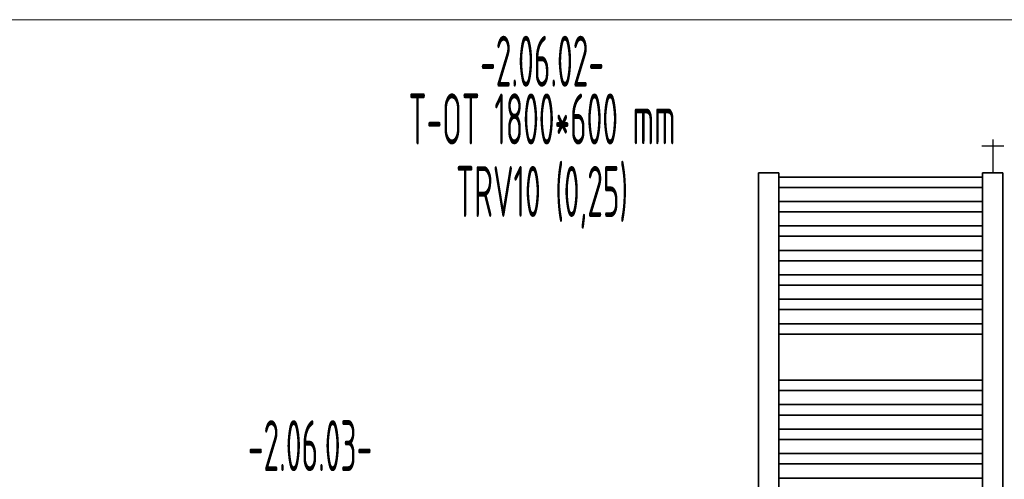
# Model space of a CAD drawing. Header units: millimetres. Extents: x 17747 to 112039, y -74980 to 446921.
# Tile 160 of 256: x 61556 to 63972, y -70538 to -69410. Entities that reach past the tile are written whole.
import ezdxf
from ezdxf.enums import TextEntityAlignment as Align

# ---------------------------------------------------------------- set-up
doc = ezdxf.new("R2010")
doc.units = ezdxf.units.MM
doc.linetypes.add('phl_thick', pattern=[0])
for name, color, linetype, lineweight in [('JS_VYT_POPIS - OBECNĚ', 7, 'Continuous', 5), ('UT_SCHÉMA_SYMBOLY', 7, 'Continuous', 25), ('UT_ZAŘÍZENÍ - OT', 3, 'Continuous', 35), ('VZT_50 POPIS - OBECNE', 7, 'Continuous', 5)]:
    doc.layers.add(name, color=color, linetype=linetype, lineweight=lineweight)
doc.styles.add('VZT_POPIS', font='isocp.shx', dxfattribs={"width": 0.6, "height": 125})

msp = doc.modelspace()

# ---------------------------------------------------------------- linework, layer by layer
at = {"layer": 'UT_SCHÉMA_SYMBOLY'}
for p, q in [((63916, -69720.2), (63970, -69720.2)), ((63943, -69704.2), (63943, -69786.1))]:
    msp.add_line(p, q, dxfattribs=at)
at = {"layer": 'UT_ZAŘÍZENÍ - OT', "linetype": 'Continuous'}
for p, q in [((63418, -69786.1), (63368, -69786.1)), ((63368, -69786.1), (63368, -71606.1)), ((63418, -71606.1), (63418, -69786.1)), ((63418, -69796.4), (63918, -69796.4)), ((63418, -69796.4), (63918, -69796.4)), ((63418, -69796.4), (63918, -69796.4)), ((63418, -69796.4), (63918, -69796.4)), ((63418, -69796.4), (63918, -69796.4)), ((63418, -69796.4), (63918, -69796.4)), ((63418, -69796.4), (63918, -69796.4)), ((63418, -69796.4), (63918, -69796.4)), ((63418, -69796.4), (63918, -69796.4)), ((63418, -69796.4), (63918, -69796.4)), ((63418, -69796.4), (63918, -69796.4)), ((63418, -69796.4), (63918, -69796.4)), ((63418, -69796.4), (63918, -69796.4)), ((63418, -69796.4), (63918, -69796.4)), ((63418, -69796.4), (63918, -69796.4)), ((63418, -69796.4), (63918, -69796.4)), ((63418, -69796.4), (63918, -69796.4)), ((63418, -69796.4), (63918, -69796.4)), ((63418, -69796.4), (63918, -69796.4)), ((63418, -69796.4), (63918, -69796.4)), ((63418, -69796.4), (63918, -69796.4)), ((63418, -69796.4), (63918, -69796.4)), ((63418, -69796.4), (63918, -69796.4)), ((63418, -69796.4), (63918, -69796.4)), ((63418, -69796.4), (63918, -69796.4)), ((63418, -69796.4), (63918, -69796.4)), ((63418, -69796.4), (63918, -69796.4)), ((63418, -69796.4), (63918, -69796.4)), ((63418, -69796.4), (63918, -69796.4)), ((63418, -69796.4), (63918, -69796.4)), ((63418, -69796.4), (63918, -69796.4)), ((63418, -69796.4), (63918, -69796.4)), ((63418, -69796.4), (63918, -69796.4)), ((63418, -69796.4), (63918, -69796.4)), ((63968, -69786.1), (63918, -69786.1)), ((63918, -69786.1), (63918, -71606.1)), ((63968, -71606.1), (63968, -69786.1)), ((63418, -69821.8), (63918, -69821.8)), ((63418, -69821.8), (63918, -69821.8)), ((63418, -69821.8), (63918, -69821.8)), ((63418, -69821.8), (63918, -69821.8)), ((63418, -69821.8), (63918, -69821.8)), ((63418, -69821.8), (63918, -69821.8)), ((63418, -69821.8), (63918, -69821.8)), ((63418, -69821.8), (63918, -69821.8)), ((63418, -69821.8), (63918, -69821.8)), ((63418, -69821.8), (63918, -69821.8)), ((63418, -69821.8), (63918, -69821.8)), ((63418, -69821.8), (63918, -69821.8)), ((63418, -69821.8), (63918, -69821.8)), ((63418, -69821.8), (63918, -69821.8)), ((63418, -69821.8), (63918, -69821.8)), ((63418, -69821.8), (63918, -69821.8)), ((63418, -69821.8), (63918, -69821.8)), ((63418, -69821.8), (63918, -69821.8)), ((63418, -69821.8), (63918, -69821.8)), ((63418, -69821.8), (63918, -69821.8)), ((63418, -69821.8), (63918, -69821.8)), ((63418, -69821.8), (63918, -69821.8)), ((63418, -69821.8), (63918, -69821.8)), ((63418, -69821.8), (63918, -69821.8)), ((63418, -69821.8), (63918, -69821.8)), ((63418, -69821.8), (63918, -69821.8)), ((63418, -69821.8), (63918, -69821.8)), ((63418, -69821.8), (63918, -69821.8)), ((63418, -69821.8), (63918, -69821.8)), ((63418, -69821.8), (63918, -69821.8)), ((63418, -69821.8), (63918, -69821.8)), ((63418, -69821.8), (63918, -69821.8)), ((63418, -69821.8), (63918, -69821.8)), ((63418, -69821.8), (63918, -69821.8)), ((63418, -69856.4), (63918, -69856.4)), ((63418, -69856.4), (63918, -69856.4)), ((63418, -69856.4), (63918, -69856.4)), ((63418, -69856.4), (63918, -69856.4)), ((63418, -69856.4), (63918, -69856.4)), ((63418, -69856.4), (63918, -69856.4)), ((63418, -69856.4), (63918, -69856.4)), ((63418, -69856.4), (63918, -69856.4)), ((63418, -69856.4), (63918, -69856.4)), ((63418, -69856.4), (63918, -69856.4)), ((63418, -69856.4), (63918, -69856.4)), ((63418, -69856.4), (63918, -69856.4)), ((63418, -69856.4), (63918, -69856.4)), ((63418, -69856.4), (63918, -69856.4)), ((63418, -69856.4), (63918, -69856.4)), ((63418, -69856.4), (63918, -69856.4)), ((63418, -69856.4), (63918, -69856.4)), ((63418, -69856.4), (63918, -69856.4)), ((63418, -69856.4), (63918, -69856.4)), ((63418, -69856.4), (63918, -69856.4)), ((63418, -69856.4), (63918, -69856.4)), ((63418, -69856.4), (63918, -69856.4)), ((63418, -69856.4), (63918, -69856.4)), ((63418, -69856.4), (63918, -69856.4)), ((63418, -69856.4), (63918, -69856.4)), ((63418, -69856.4), (63918, -69856.4)), ((63418, -69856.4), (63918, -69856.4)), ((63418, -69856.4), (63918, -69856.4)), ((63418, -69856.4), (63918, -69856.4)), ((63418, -69856.4), (63918, -69856.4)), ((63418, -69856.4), (63918, -69856.4)), ((63418, -69856.4), (63918, -69856.4)), ((63418, -69856.4), (63918, -69856.4)), ((63418, -69856.4), (63918, -69856.4)), ((63418, -69881.8), (63918, -69881.8)), ((63418, -69881.8), (63918, -69881.8)), ((63418, -69881.8), (63918, -69881.8)), ((63418, -69881.8), (63918, -69881.8)), ((63418, -69881.8), (63918, -69881.8)), ((63418, -69881.8), (63918, -69881.8)), ((63418, -69881.8), (63918, -69881.8)), ((63418, -69881.8), (63918, -69881.8)), ((63418, -69881.8), (63918, -69881.8)), ((63418, -69881.8), (63918, -69881.8)), ((63418, -69881.8), (63918, -69881.8)), ((63418, -69881.8), (63918, -69881.8)), ((63418, -69881.8), (63918, -69881.8)), ((63418, -69881.8), (63918, -69881.8)), ((63418, -69881.8), (63918, -69881.8)), ((63418, -69881.8), (63918, -69881.8)), ((63418, -69881.8), (63918, -69881.8)), ((63418, -69881.8), (63918, -69881.8)), ((63418, -69881.8), (63918, -69881.8)), ((63418, -69881.8), (63918, -69881.8)), ((63418, -69881.8), (63918, -69881.8)), ((63418, -69881.8), (63918, -69881.8)), ((63418, -69881.8), (63918, -69881.8)), ((63418, -69881.8), (63918, -69881.8)), ((63418, -69881.8), (63918, -69881.8)), ((63418, -69881.8), (63918, -69881.8)), ((63418, -69881.8), (63918, -69881.8)), ((63418, -69881.8), (63918, -69881.8)), ((63418, -69881.8), (63918, -69881.8)), ((63418, -69881.8), (63918, -69881.8)), ((63418, -69881.8), (63918, -69881.8)), ((63418, -69881.8), (63918, -69881.8)), ((63418, -69881.8), (63918, -69881.8)), ((63418, -69881.8), (63918, -69881.8)), ((63418, -69916.4), (63918, -69916.4)), ((63418, -69916.4), (63918, -69916.4)), ((63418, -69916.4), (63918, -69916.4)), ((63418, -69916.4), (63918, -69916.4)), ((63418, -69916.4), (63918, -69916.4)), ((63418, -69916.4), (63918, -69916.4)), ((63418, -69916.4), (63918, -69916.4)), ((63418, -69916.4), (63918, -69916.4)), ((63418, -69916.4), (63918, -69916.4)), ((63418, -69916.4), (63918, -69916.4)), ((63418, -69916.4), (63918, -69916.4)), ((63418, -69916.4), (63918, -69916.4)), ((63418, -69916.4), (63918, -69916.4)), ((63418, -69916.4), (63918, -69916.4)), ((63418, -69916.4), (63918, -69916.4)), ((63418, -69916.4), (63918, -69916.4)), ((63418, -69916.4), (63918, -69916.4)), ((63418, -69916.4), (63918, -69916.4)), ((63418, -69916.4), (63918, -69916.4)), ((63418, -69916.4), (63918, -69916.4)), ((63418, -69916.4), (63918, -69916.4)), ((63418, -69916.4), (63918, -69916.4)), ((63418, -69916.4), (63918, -69916.4)), ((63418, -69916.4), (63918, -69916.4)), ((63418, -69916.4), (63918, -69916.4)), ((63418, -69916.4), (63918, -69916.4)), ((63418, -69916.4), (63918, -69916.4)), ((63418, -69916.4), (63918, -69916.4)), ((63418, -69916.4), (63918, -69916.4)), ((63418, -69916.4), (63918, -69916.4)), ((63418, -69916.4), (63918, -69916.4)), ((63418, -69916.4), (63918, -69916.4)), ((63418, -69916.4), (63918, -69916.4)), ((63418, -69916.4), (63918, -69916.4)), ((63418, -69941.8), (63918, -69941.8)), ((63418, -69941.8), (63918, -69941.8)), ((63418, -69941.8), (63918, -69941.8)), ((63418, -69941.8), (63918, -69941.8)), ((63418, -69941.8), (63918, -69941.8)), ((63418, -69941.8), (63918, -69941.8)), ((63418, -69941.8), (63918, -69941.8)), ((63418, -69941.8), (63918, -69941.8)), ((63418, -69941.8), (63918, -69941.8)), ((63418, -69941.8), (63918, -69941.8)), ((63418, -69941.8), (63918, -69941.8)), ((63418, -69941.8), (63918, -69941.8)), ((63418, -69941.8), (63918, -69941.8)), ((63418, -69941.8), (63918, -69941.8)), ((63418, -69941.8), (63918, -69941.8)), ((63418, -69941.8), (63918, -69941.8)), ((63418, -69941.8), (63918, -69941.8)), ((63418, -69941.8), (63918, -69941.8)), ((63418, -69941.8), (63918, -69941.8)), ((63418, -69941.8), (63918, -69941.8)), ((63418, -69941.8), (63918, -69941.8)), ((63418, -69941.8), (63918, -69941.8)), ((63418, -69941.8), (63918, -69941.8)), ((63418, -69941.8), (63918, -69941.8)), ((63418, -69941.8), (63918, -69941.8)), ((63418, -69941.8), (63918, -69941.8)), ((63418, -69941.8), (63918, -69941.8)), ((63418, -69941.8), (63918, -69941.8)), ((63418, -69941.8), (63918, -69941.8)), ((63418, -69941.8), (63918, -69941.8)), ((63418, -69941.8), (63918, -69941.8)), ((63418, -69941.8), (63918, -69941.8)), ((63418, -69941.8), (63918, -69941.8)), ((63418, -69941.8), (63918, -69941.8)), ((63418, -69976.4), (63918, -69976.4)), ((63418, -69976.4), (63918, -69976.4)), ((63418, -69976.4), (63918, -69976.4)), ((63418, -69976.4), (63918, -69976.4)), ((63418, -69976.4), (63918, -69976.4)), ((63418, -69976.4), (63918, -69976.4)), ((63418, -69976.4), (63918, -69976.4)), ((63418, -69976.4), (63918, -69976.4)), ((63418, -69976.4), (63918, -69976.4)), ((63418, -69976.4), (63918, -69976.4)), ((63418, -69976.4), (63918, -69976.4)), ((63418, -69976.4), (63918, -69976.4)), ((63418, -69976.4), (63918, -69976.4)), ((63418, -69976.4), (63918, -69976.4)), ((63418, -69976.4), (63918, -69976.4)), ((63418, -69976.4), (63918, -69976.4)), ((63418, -69976.4), (63918, -69976.4)), ((63418, -69976.4), (63918, -69976.4)), ((63418, -69976.4), (63918, -69976.4)), ((63418, -69976.4), (63918, -69976.4)), ((63418, -69976.4), (63918, -69976.4)), ((63418, -69976.4), (63918, -69976.4)), ((63418, -69976.4), (63918, -69976.4)), ((63418, -69976.4), (63918, -69976.4)), ((63418, -69976.4), (63918, -69976.4)), ((63418, -69976.4), (63918, -69976.4)), ((63418, -69976.4), (63918, -69976.4)), ((63418, -69976.4), (63918, -69976.4)), ((63418, -69976.4), (63918, -69976.4)), ((63418, -69976.4), (63918, -69976.4)), ((63418, -69976.4), (63918, -69976.4)), ((63418, -69976.4), (63918, -69976.4)), ((63418, -69976.4), (63918, -69976.4)), ((63418, -69976.4), (63918, -69976.4)), ((63418, -70001.8), (63918, -70001.8)), ((63418, -70001.8), (63918, -70001.8)), ((63418, -70001.8), (63918, -70001.8)), ((63418, -70001.8), (63918, -70001.8)), ((63418, -70001.8), (63918, -70001.8)), ((63418, -70001.8), (63918, -70001.8)), ((63418, -70001.8), (63918, -70001.8)), ((63418, -70001.8), (63918, -70001.8)), ((63418, -70001.8), (63918, -70001.8)), ((63418, -70001.8), (63918, -70001.8)), ((63418, -70001.8), (63918, -70001.8)), ((63418, -70001.8), (63918, -70001.8)), ((63418, -70001.8), (63918, -70001.8)), ((63418, -70001.8), (63918, -70001.8)), ((63418, -70001.8), (63918, -70001.8)), ((63418, -70001.8), (63918, -70001.8)), ((63418, -70001.8), (63918, -70001.8)), ((63418, -70001.8), (63918, -70001.8)), ((63418, -70001.8), (63918, -70001.8)), ((63418, -70001.8), (63918, -70001.8)), ((63418, -70001.8), (63918, -70001.8)), ((63418, -70001.8), (63918, -70001.8)), ((63418, -70001.8), (63918, -70001.8)), ((63418, -70001.8), (63918, -70001.8)), ((63418, -70001.8), (63918, -70001.8)), ((63418, -70001.8), (63918, -70001.8)), ((63418, -70001.8), (63918, -70001.8)), ((63418, -70001.8), (63918, -70001.8)), ((63418, -70001.8), (63918, -70001.8)), ((63418, -70001.8), (63918, -70001.8)), ((63418, -70001.8), (63918, -70001.8)), ((63418, -70001.8), (63918, -70001.8)), ((63418, -70001.8), (63918, -70001.8)), ((63418, -70001.8), (63918, -70001.8)), ((63418, -70036.4), (63918, -70036.4)), ((63418, -70036.4), (63918, -70036.4)), ((63418, -70036.4), (63918, -70036.4)), ((63418, -70036.4), (63918, -70036.4)), ((63418, -70036.4), (63918, -70036.4)), ((63418, -70036.4), (63918, -70036.4)), ((63418, -70036.4), (63918, -70036.4)), ((63418, -70036.4), (63918, -70036.4)), ((63418, -70036.4), (63918, -70036.4)), ((63418, -70036.4), (63918, -70036.4)), ((63418, -70036.4), (63918, -70036.4)), ((63418, -70036.4), (63918, -70036.4)), ((63418, -70036.4), (63918, -70036.4)), ((63418, -70036.4), (63918, -70036.4)), ((63418, -70036.4), (63918, -70036.4)), ((63418, -70036.4), (63918, -70036.4)), ((63418, -70036.4), (63918, -70036.4)), ((63418, -70036.4), (63918, -70036.4)), ((63418, -70036.4), (63918, -70036.4)), ((63418, -70036.4), (63918, -70036.4)), ((63418, -70036.4), (63918, -70036.4)), ((63418, -70036.4), (63918, -70036.4)), ((63418, -70036.4), (63918, -70036.4)), ((63418, -70036.4), (63918, -70036.4)), ((63418, -70036.4), (63918, -70036.4)), ((63418, -70036.4), (63918, -70036.4)), ((63418, -70036.4), (63918, -70036.4)), ((63418, -70036.4), (63918, -70036.4)), ((63418, -70036.4), (63918, -70036.4)), ((63418, -70036.4), (63918, -70036.4)), ((63418, -70036.4), (63918, -70036.4)), ((63418, -70036.4), (63918, -70036.4)), ((63418, -70036.4), (63918, -70036.4)), ((63418, -70036.4), (63918, -70036.4)), ((63418, -70061.8), (63918, -70061.8)), ((63418, -70061.8), (63918, -70061.8)), ((63418, -70061.8), (63918, -70061.8)), ((63418, -70061.8), (63918, -70061.8)), ((63418, -70061.8), (63918, -70061.8)), ((63418, -70061.8), (63918, -70061.8)), ((63418, -70061.8), (63918, -70061.8)), ((63418, -70061.8), (63918, -70061.8)), ((63418, -70061.8), (63918, -70061.8)), ((63418, -70061.8), (63918, -70061.8)), ((63418, -70061.8), (63918, -70061.8)), ((63418, -70061.8), (63918, -70061.8)), ((63418, -70061.8), (63918, -70061.8)), ((63418, -70061.8), (63918, -70061.8)), ((63418, -70061.8), (63918, -70061.8)), ((63418, -70061.8), (63918, -70061.8)), ((63418, -70061.8), (63918, -70061.8)), ((63418, -70061.8), (63918, -70061.8)), ((63418, -70061.8), (63918, -70061.8)), ((63418, -70061.8), (63918, -70061.8)), ((63418, -70061.8), (63918, -70061.8)), ((63418, -70061.8), (63918, -70061.8)), ((63418, -70061.8), (63918, -70061.8)), ((63418, -70061.8), (63918, -70061.8)), ((63418, -70061.8), (63918, -70061.8)), ((63418, -70061.8), (63918, -70061.8)), ((63418, -70061.8), (63918, -70061.8)), ((63418, -70061.8), (63918, -70061.8)), ((63418, -70061.8), (63918, -70061.8)), ((63418, -70061.8), (63918, -70061.8)), ((63418, -70061.8), (63918, -70061.8)), ((63418, -70061.8), (63918, -70061.8)), ((63418, -70061.8), (63918, -70061.8)), ((63418, -70061.8), (63918, -70061.8)), ((63418, -70096.4), (63918, -70096.4)), ((63418, -70096.4), (63918, -70096.4)), ((63418, -70096.4), (63918, -70096.4)), ((63418, -70096.4), (63918, -70096.4)), ((63418, -70096.4), (63918, -70096.4)), ((63418, -70096.4), (63918, -70096.4)), ((63418, -70096.4), (63918, -70096.4)), ((63418, -70096.4), (63918, -70096.4)), ((63418, -70096.4), (63918, -70096.4)), ((63418, -70096.4), (63918, -70096.4)), ((63418, -70096.4), (63918, -70096.4)), ((63418, -70096.4), (63918, -70096.4)), ((63418, -70096.4), (63918, -70096.4)), ((63418, -70096.4), (63918, -70096.4)), ((63418, -70096.4), (63918, -70096.4)), ((63418, -70096.4), (63918, -70096.4)), ((63418, -70096.4), (63918, -70096.4)), ((63418, -70096.4), (63918, -70096.4)), ((63418, -70096.4), (63918, -70096.4)), ((63418, -70096.4), (63918, -70096.4)), ((63418, -70096.4), (63918, -70096.4)), ((63418, -70096.4), (63918, -70096.4)), ((63418, -70096.4), (63918, -70096.4)), ((63418, -70096.4), (63918, -70096.4)), ((63418, -70096.4), (63918, -70096.4)), ((63418, -70096.4), (63918, -70096.4)), ((63418, -70096.4), (63918, -70096.4)), ((63418, -70096.4), (63918, -70096.4)), ((63418, -70096.4), (63918, -70096.4)), ((63418, -70096.4), (63918, -70096.4)), ((63418, -70096.4), (63918, -70096.4)), ((63418, -70096.4), (63918, -70096.4)), ((63418, -70096.4), (63918, -70096.4)), ((63418, -70096.4), (63918, -70096.4)), ((63418, -70121.8), (63918, -70121.8)), ((63418, -70121.8), (63918, -70121.8)), ((63418, -70121.8), (63918, -70121.8)), ((63418, -70121.8), (63918, -70121.8)), ((63418, -70121.8), (63918, -70121.8)), ((63418, -70121.8), (63918, -70121.8)), ((63418, -70121.8), (63918, -70121.8)), ((63418, -70121.8), (63918, -70121.8)), ((63418, -70121.8), (63918, -70121.8)), ((63418, -70121.8), (63918, -70121.8)), ((63418, -70121.8), (63918, -70121.8)), ((63418, -70121.8), (63918, -70121.8)), ((63418, -70121.8), (63918, -70121.8)), ((63418, -70121.8), (63918, -70121.8)), ((63418, -70121.8), (63918, -70121.8)), ((63418, -70121.8), (63918, -70121.8)), ((63418, -70121.8), (63918, -70121.8)), ((63418, -70121.8), (63918, -70121.8)), ((63418, -70121.8), (63918, -70121.8)), ((63418, -70121.8), (63918, -70121.8)), ((63418, -70121.8), (63918, -70121.8)), ((63418, -70121.8), (63918, -70121.8)), ((63418, -70121.8), (63918, -70121.8)), ((63418, -70121.8), (63918, -70121.8)), ((63418, -70121.8), (63918, -70121.8)), ((63418, -70121.8), (63918, -70121.8)), ((63418, -70121.8), (63918, -70121.8)), ((63418, -70121.8), (63918, -70121.8)), ((63418, -70121.8), (63918, -70121.8)), ((63418, -70121.8), (63918, -70121.8)), ((63418, -70121.8), (63918, -70121.8)), ((63418, -70121.8), (63918, -70121.8)), ((63418, -70121.8), (63918, -70121.8)), ((63418, -70121.8), (63918, -70121.8)), ((63418, -70156.4), (63918, -70156.4)), ((63418, -70156.4), (63918, -70156.4)), ((63418, -70156.4), (63918, -70156.4)), ((63418, -70156.4), (63918, -70156.4)), ((63418, -70156.4), (63918, -70156.4)), ((63418, -70156.4), (63918, -70156.4)), ((63418, -70156.4), (63918, -70156.4)), ((63418, -70156.4), (63918, -70156.4)), ((63418, -70156.4), (63918, -70156.4)), ((63418, -70156.4), (63918, -70156.4)), ((63418, -70156.4), (63918, -70156.4)), ((63418, -70156.4), (63918, -70156.4)), ((63418, -70156.4), (63918, -70156.4)), ((63418, -70156.4), (63918, -70156.4)), ((63418, -70156.4), (63918, -70156.4)), ((63418, -70156.4), (63918, -70156.4)), ((63418, -70156.4), (63918, -70156.4)), ((63418, -70156.4), (63918, -70156.4)), ((63418, -70156.4), (63918, -70156.4)), ((63418, -70156.4), (63918, -70156.4)), ((63418, -70156.4), (63918, -70156.4)), ((63418, -70156.4), (63918, -70156.4)), ((63418, -70156.4), (63918, -70156.4)), ((63418, -70156.4), (63918, -70156.4)), ((63418, -70156.4), (63918, -70156.4)), ((63418, -70156.4), (63918, -70156.4)), ((63418, -70156.4), (63918, -70156.4)), ((63418, -70156.4), (63918, -70156.4)), ((63418, -70156.4), (63918, -70156.4)), ((63418, -70156.4), (63918, -70156.4)), ((63418, -70156.4), (63918, -70156.4)), ((63418, -70156.4), (63918, -70156.4)), ((63418, -70156.4), (63918, -70156.4)), ((63418, -70156.4), (63918, -70156.4)), ((63418, -70181.8), (63918, -70181.8)), ((63418, -70181.8), (63918, -70181.8)), ((63418, -70181.8), (63918, -70181.8)), ((63418, -70181.8), (63918, -70181.8)), ((63418, -70181.8), (63918, -70181.8)), ((63418, -70181.8), (63918, -70181.8)), ((63418, -70181.8), (63918, -70181.8)), ((63418, -70181.8), (63918, -70181.8)), ((63418, -70181.8), (63918, -70181.8)), ((63418, -70181.8), (63918, -70181.8)), ((63418, -70181.8), (63918, -70181.8)), ((63418, -70181.8), (63918, -70181.8)), ((63418, -70181.8), (63918, -70181.8)), ((63418, -70181.8), (63918, -70181.8)), ((63418, -70181.8), (63918, -70181.8)), ((63418, -70181.8), (63918, -70181.8)), ((63418, -70181.8), (63918, -70181.8)), ((63418, -70181.8), (63918, -70181.8)), ((63418, -70181.8), (63918, -70181.8)), ((63418, -70181.8), (63918, -70181.8)), ((63418, -70181.8), (63918, -70181.8)), ((63418, -70181.8), (63918, -70181.8)), ((63418, -70181.8), (63918, -70181.8)), ((63418, -70181.8), (63918, -70181.8)), ((63418, -70181.8), (63918, -70181.8)), ((63418, -70181.8), (63918, -70181.8)), ((63418, -70181.8), (63918, -70181.8)), ((63418, -70181.8), (63918, -70181.8)), ((63418, -70181.8), (63918, -70181.8)), ((63418, -70181.8), (63918, -70181.8)), ((63418, -70181.8), (63918, -70181.8)), ((63418, -70181.8), (63918, -70181.8)), ((63418, -70181.8), (63918, -70181.8)), ((63418, -70181.8), (63918, -70181.8)), ((63418, -70294.9), (63918, -70294.9)), ((63418, -70294.9), (63918, -70294.9)), ((63418, -70294.9), (63918, -70294.9)), ((63418, -70294.9), (63918, -70294.9)), ((63418, -70294.9), (63918, -70294.9)), ((63418, -70294.9), (63918, -70294.9)), ((63418, -70294.9), (63918, -70294.9)), ((63418, -70294.9), (63918, -70294.9)), ((63418, -70294.9), (63918, -70294.9)), ((63418, -70294.9), (63918, -70294.9)), ((63418, -70294.9), (63918, -70294.9)), ((63418, -70294.9), (63918, -70294.9)), ((63418, -70294.9), (63918, -70294.9)), ((63418, -70294.9), (63918, -70294.9)), ((63418, -70294.9), (63918, -70294.9)), ((63418, -70294.9), (63918, -70294.9)), ((63418, -70294.9), (63918, -70294.9)), ((63418, -70294.9), (63918, -70294.9)), ((63418, -70294.9), (63918, -70294.9)), ((63418, -70294.9), (63918, -70294.9)), ((63418, -70294.9), (63918, -70294.9)), ((63418, -70294.9), (63918, -70294.9)), ((63418, -70294.9), (63918, -70294.9)), ((63418, -70294.9), (63918, -70294.9)), ((63418, -70294.9), (63918, -70294.9)), ((63418, -70294.9), (63918, -70294.9)), ((63418, -70294.9), (63918, -70294.9)), ((63418, -70294.9), (63918, -70294.9)), ((63418, -70294.9), (63918, -70294.9)), ((63418, -70294.9), (63918, -70294.9)), ((63418, -70294.9), (63918, -70294.9)), ((63418, -70294.9), (63918, -70294.9)), ((63418, -70294.9), (63918, -70294.9)), ((63418, -70294.9), (63918, -70294.9)), ((63418, -70320.4), (63918, -70320.4)), ((63418, -70320.4), (63918, -70320.4)), ((63418, -70320.4), (63918, -70320.4)), ((63418, -70320.4), (63918, -70320.4)), ((63418, -70320.4), (63918, -70320.4)), ((63418, -70320.4), (63918, -70320.4)), ((63418, -70320.4), (63918, -70320.4)), ((63418, -70320.4), (63918, -70320.4)), ((63418, -70320.4), (63918, -70320.4)), ((63418, -70320.4), (63918, -70320.4)), ((63418, -70320.4), (63918, -70320.4)), ((63418, -70320.4), (63918, -70320.4)), ((63418, -70320.4), (63918, -70320.4)), ((63418, -70320.4), (63918, -70320.4)), ((63418, -70320.4), (63918, -70320.4)), ((63418, -70320.4), (63918, -70320.4)), ((63418, -70320.4), (63918, -70320.4)), ((63418, -70320.4), (63918, -70320.4)), ((63418, -70320.4), (63918, -70320.4)), ((63418, -70320.4), (63918, -70320.4)), ((63418, -70320.4), (63918, -70320.4)), ((63418, -70320.4), (63918, -70320.4)), ((63418, -70320.4), (63918, -70320.4)), ((63418, -70320.4), (63918, -70320.4)), ((63418, -70320.4), (63918, -70320.4)), ((63418, -70320.4), (63918, -70320.4)), ((63418, -70320.4), (63918, -70320.4)), ((63418, -70320.4), (63918, -70320.4)), ((63418, -70320.4), (63918, -70320.4)), ((63418, -70320.4), (63918, -70320.4)), ((63418, -70320.4), (63918, -70320.4)), ((63418, -70320.4), (63918, -70320.4)), ((63418, -70320.4), (63918, -70320.4)), ((63418, -70320.4), (63918, -70320.4)), ((63418, -70354.9), (63918, -70354.9)), ((63418, -70354.9), (63918, -70354.9)), ((63418, -70354.9), (63918, -70354.9)), ((63418, -70354.9), (63918, -70354.9)), ((63418, -70354.9), (63918, -70354.9)), ((63418, -70354.9), (63918, -70354.9)), ((63418, -70354.9), (63918, -70354.9)), ((63418, -70354.9), (63918, -70354.9)), ((63418, -70354.9), (63918, -70354.9)), ((63418, -70354.9), (63918, -70354.9)), ((63418, -70354.9), (63918, -70354.9)), ((63418, -70354.9), (63918, -70354.9)), ((63418, -70354.9), (63918, -70354.9)), ((63418, -70354.9), (63918, -70354.9)), ((63418, -70354.9), (63918, -70354.9)), ((63418, -70354.9), (63918, -70354.9)), ((63418, -70354.9), (63918, -70354.9)), ((63418, -70354.9), (63918, -70354.9)), ((63418, -70354.9), (63918, -70354.9)), ((63418, -70354.9), (63918, -70354.9)), ((63418, -70354.9), (63918, -70354.9)), ((63418, -70354.9), (63918, -70354.9)), ((63418, -70354.9), (63918, -70354.9)), ((63418, -70354.9), (63918, -70354.9)), ((63418, -70354.9), (63918, -70354.9)), ((63418, -70354.9), (63918, -70354.9)), ((63418, -70354.9), (63918, -70354.9)), ((63418, -70354.9), (63918, -70354.9)), ((63418, -70354.9), (63918, -70354.9)), ((63418, -70354.9), (63918, -70354.9)), ((63418, -70354.9), (63918, -70354.9)), ((63418, -70354.9), (63918, -70354.9)), ((63418, -70354.9), (63918, -70354.9)), ((63418, -70354.9), (63918, -70354.9)), ((63418, -70380.4), (63918, -70380.4)), ((63418, -70380.4), (63918, -70380.4)), ((63418, -70380.4), (63918, -70380.4)), ((63418, -70380.4), (63918, -70380.4)), ((63418, -70380.4), (63918, -70380.4)), ((63418, -70380.4), (63918, -70380.4)), ((63418, -70380.4), (63918, -70380.4)), ((63418, -70380.4), (63918, -70380.4)), ((63418, -70380.4), (63918, -70380.4)), ((63418, -70380.4), (63918, -70380.4)), ((63418, -70380.4), (63918, -70380.4)), ((63418, -70380.4), (63918, -70380.4)), ((63418, -70380.4), (63918, -70380.4)), ((63418, -70380.4), (63918, -70380.4)), ((63418, -70380.4), (63918, -70380.4)), ((63418, -70380.4), (63918, -70380.4)), ((63418, -70380.4), (63918, -70380.4)), ((63418, -70380.4), (63918, -70380.4)), ((63418, -70380.4), (63918, -70380.4)), ((63418, -70380.4), (63918, -70380.4)), ((63418, -70380.4), (63918, -70380.4)), ((63418, -70380.4), (63918, -70380.4)), ((63418, -70380.4), (63918, -70380.4)), ((63418, -70380.4), (63918, -70380.4)), ((63418, -70380.4), (63918, -70380.4)), ((63418, -70380.4), (63918, -70380.4)), ((63418, -70380.4), (63918, -70380.4)), ((63418, -70380.4), (63918, -70380.4)), ((63418, -70380.4), (63918, -70380.4)), ((63418, -70380.4), (63918, -70380.4)), ((63418, -70380.4), (63918, -70380.4)), ((63418, -70380.4), (63918, -70380.4)), ((63418, -70380.4), (63918, -70380.4)), ((63418, -70380.4), (63918, -70380.4)), ((63418, -70414.9), (63918, -70414.9)), ((63418, -70414.9), (63918, -70414.9)), ((63418, -70414.9), (63918, -70414.9)), ((63418, -70414.9), (63918, -70414.9)), ((63418, -70414.9), (63918, -70414.9)), ((63418, -70414.9), (63918, -70414.9)), ((63418, -70414.9), (63918, -70414.9)), ((63418, -70414.9), (63918, -70414.9)), ((63418, -70414.9), (63918, -70414.9)), ((63418, -70414.9), (63918, -70414.9)), ((63418, -70414.9), (63918, -70414.9)), ((63418, -70414.9), (63918, -70414.9)), ((63418, -70414.9), (63918, -70414.9)), ((63418, -70414.9), (63918, -70414.9)), ((63418, -70414.9), (63918, -70414.9)), ((63418, -70414.9), (63918, -70414.9)), ((63418, -70414.9), (63918, -70414.9)), ((63418, -70414.9), (63918, -70414.9)), ((63418, -70414.9), (63918, -70414.9)), ((63418, -70414.9), (63918, -70414.9)), ((63418, -70414.9), (63918, -70414.9)), ((63418, -70414.9), (63918, -70414.9)), ((63418, -70414.9), (63918, -70414.9)), ((63418, -70414.9), (63918, -70414.9)), ((63418, -70414.9), (63918, -70414.9)), ((63418, -70414.9), (63918, -70414.9)), ((63418, -70414.9), (63918, -70414.9)), ((63418, -70414.9), (63918, -70414.9)), ((63418, -70414.9), (63918, -70414.9)), ((63418, -70414.9), (63918, -70414.9)), ((63418, -70414.9), (63918, -70414.9)), ((63418, -70414.9), (63918, -70414.9)), ((63418, -70414.9), (63918, -70414.9)), ((63418, -70414.9), (63918, -70414.9)), ((63418, -70440.4), (63918, -70440.4)), ((63418, -70440.4), (63918, -70440.4)), ((63418, -70440.4), (63918, -70440.4)), ((63418, -70440.4), (63918, -70440.4)), ((63418, -70440.4), (63918, -70440.4)), ((63418, -70440.4), (63918, -70440.4)), ((63418, -70440.4), (63918, -70440.4)), ((63418, -70440.4), (63918, -70440.4)), ((63418, -70440.4), (63918, -70440.4)), ((63418, -70440.4), (63918, -70440.4)), ((63418, -70440.4), (63918, -70440.4)), ((63418, -70440.4), (63918, -70440.4)), ((63418, -70440.4), (63918, -70440.4)), ((63418, -70440.4), (63918, -70440.4)), ((63418, -70440.4), (63918, -70440.4)), ((63418, -70440.4), (63918, -70440.4)), ((63418, -70440.4), (63918, -70440.4)), ((63418, -70440.4), (63918, -70440.4)), ((63418, -70440.4), (63918, -70440.4)), ((63418, -70440.4), (63918, -70440.4)), ((63418, -70440.4), (63918, -70440.4)), ((63418, -70440.4), (63918, -70440.4)), ((63418, -70440.4), (63918, -70440.4)), ((63418, -70440.4), (63918, -70440.4)), ((63418, -70440.4), (63918, -70440.4)), ((63418, -70440.4), (63918, -70440.4)), ((63418, -70440.4), (63918, -70440.4)), ((63418, -70440.4), (63918, -70440.4)), ((63418, -70440.4), (63918, -70440.4)), ((63418, -70440.4), (63918, -70440.4)), ((63418, -70440.4), (63918, -70440.4)), ((63418, -70440.4), (63918, -70440.4)), ((63418, -70440.4), (63918, -70440.4)), ((63418, -70440.4), (63918, -70440.4)), ((63418, -70474.9), (63918, -70474.9)), ((63418, -70474.9), (63918, -70474.9)), ((63418, -70474.9), (63918, -70474.9)), ((63418, -70474.9), (63918, -70474.9)), ((63418, -70474.9), (63918, -70474.9)), ((63418, -70474.9), (63918, -70474.9)), ((63418, -70474.9), (63918, -70474.9)), ((63418, -70474.9), (63918, -70474.9)), ((63418, -70474.9), (63918, -70474.9)), ((63418, -70474.9), (63918, -70474.9)), ((63418, -70474.9), (63918, -70474.9)), ((63418, -70474.9), (63918, -70474.9)), ((63418, -70474.9), (63918, -70474.9)), ((63418, -70474.9), (63918, -70474.9)), ((63418, -70474.9), (63918, -70474.9)), ((63418, -70474.9), (63918, -70474.9)), ((63418, -70474.9), (63918, -70474.9)), ((63418, -70474.9), (63918, -70474.9)), ((63418, -70474.9), (63918, -70474.9)), ((63418, -70474.9), (63918, -70474.9)), ((63418, -70474.9), (63918, -70474.9)), ((63418, -70474.9), (63918, -70474.9)), ((63418, -70474.9), (63918, -70474.9)), ((63418, -70474.9), (63918, -70474.9)), ((63418, -70474.9), (63918, -70474.9)), ((63418, -70474.9), (63918, -70474.9)), ((63418, -70474.9), (63918, -70474.9)), ((63418, -70474.9), (63918, -70474.9)), ((63418, -70474.9), (63918, -70474.9)), ((63418, -70474.9), (63918, -70474.9)), ((63418, -70474.9), (63918, -70474.9)), ((63418, -70474.9), (63918, -70474.9)), ((63418, -70474.9), (63918, -70474.9)), ((63418, -70474.9), (63918, -70474.9)), ((63418, -70500.4), (63918, -70500.4)), ((63418, -70500.4), (63918, -70500.4)), ((63418, -70500.4), (63918, -70500.4)), ((63418, -70500.4), (63918, -70500.4)), ((63418, -70500.4), (63918, -70500.4)), ((63418, -70500.4), (63918, -70500.4)), ((63418, -70500.4), (63918, -70500.4)), ((63418, -70500.4), (63918, -70500.4)), ((63418, -70500.4), (63918, -70500.4)), ((63418, -70500.4), (63918, -70500.4)), ((63418, -70500.4), (63918, -70500.4)), ((63418, -70500.4), (63918, -70500.4)), ((63418, -70500.4), (63918, -70500.4)), ((63418, -70500.4), (63918, -70500.4)), ((63418, -70500.4), (63918, -70500.4)), ((63418, -70500.4), (63918, -70500.4)), ((63418, -70500.4), (63918, -70500.4)), ((63418, -70500.4), (63918, -70500.4)), ((63418, -70500.4), (63918, -70500.4)), ((63418, -70500.4), (63918, -70500.4)), ((63418, -70500.4), (63918, -70500.4)), ((63418, -70500.4), (63918, -70500.4)), ((63418, -70500.4), (63918, -70500.4)), ((63418, -70500.4), (63918, -70500.4)), ((63418, -70500.4), (63918, -70500.4)), ((63418, -70500.4), (63918, -70500.4)), ((63418, -70500.4), (63918, -70500.4)), ((63418, -70500.4), (63918, -70500.4)), ((63418, -70500.4), (63918, -70500.4)), ((63418, -70500.4), (63918, -70500.4)), ((63418, -70500.4), (63918, -70500.4)), ((63418, -70500.4), (63918, -70500.4)), ((63418, -70500.4), (63918, -70500.4)), ((63418, -70500.4), (63918, -70500.4)), ((63418, -70534.9), (63918, -70534.9)), ((63418, -70534.9), (63918, -70534.9)), ((63418, -70534.9), (63918, -70534.9)), ((63418, -70534.9), (63918, -70534.9)), ((63418, -70534.9), (63918, -70534.9)), ((63418, -70534.9), (63918, -70534.9)), ((63418, -70534.9), (63918, -70534.9)), ((63418, -70534.9), (63918, -70534.9)), ((63418, -70534.9), (63918, -70534.9)), ((63418, -70534.9), (63918, -70534.9)), ((63418, -70534.9), (63918, -70534.9)), ((63418, -70534.9), (63918, -70534.9)), ((63418, -70534.9), (63918, -70534.9)), ((63418, -70534.9), (63918, -70534.9)), ((63418, -70534.9), (63918, -70534.9)), ((63418, -70534.9), (63918, -70534.9)), ((63418, -70534.9), (63918, -70534.9)), ((63418, -70534.9), (63918, -70534.9)), ((63418, -70534.9), (63918, -70534.9)), ((63418, -70534.9), (63918, -70534.9)), ((63418, -70534.9), (63918, -70534.9)), ((63418, -70534.9), (63918, -70534.9)), ((63418, -70534.9), (63918, -70534.9)), ((63418, -70534.9), (63918, -70534.9)), ((63418, -70534.9), (63918, -70534.9)), ((63418, -70534.9), (63918, -70534.9)), ((63418, -70534.9), (63918, -70534.9)), ((63418, -70534.9), (63918, -70534.9)), ((63418, -70534.9), (63918, -70534.9)), ((63418, -70534.9), (63918, -70534.9)), ((63418, -70534.9), (63918, -70534.9)), ((63418, -70534.9), (63918, -70534.9)), ((63418, -70534.9), (63918, -70534.9)), ((63418, -70534.9), (63918, -70534.9))]:
    msp.add_line(p, q, dxfattribs=at)
at = {"layer": 'VZT_50 POPIS - OBECNE', "linetype": 'phl_thick'}
msp.add_line((57168, -69410.3), (76932.8, -69410.3), dxfattribs=at)

# ---------------------------------------------------------------- texts
at = {"layer": 'JS_VYT_POPIS - OBECNĚ', "style": 'VZT_POPIS', "width": 0.5}
for s, p in [('-2.06.02-', (62837.3, -69512.2)), ('T-OT 1800*600 mm', (62837.3, -69653.9)), ('TRV10 (0,25)', (62837.3, -69831.8)), ('-2.06.03-', (62268, -70455.6))]:
    msp.add_text(s, height=125, dxfattribs=at).set_placement(p, align=Align.MIDDLE_CENTER)

doc.saveas('drawing.dxf')
